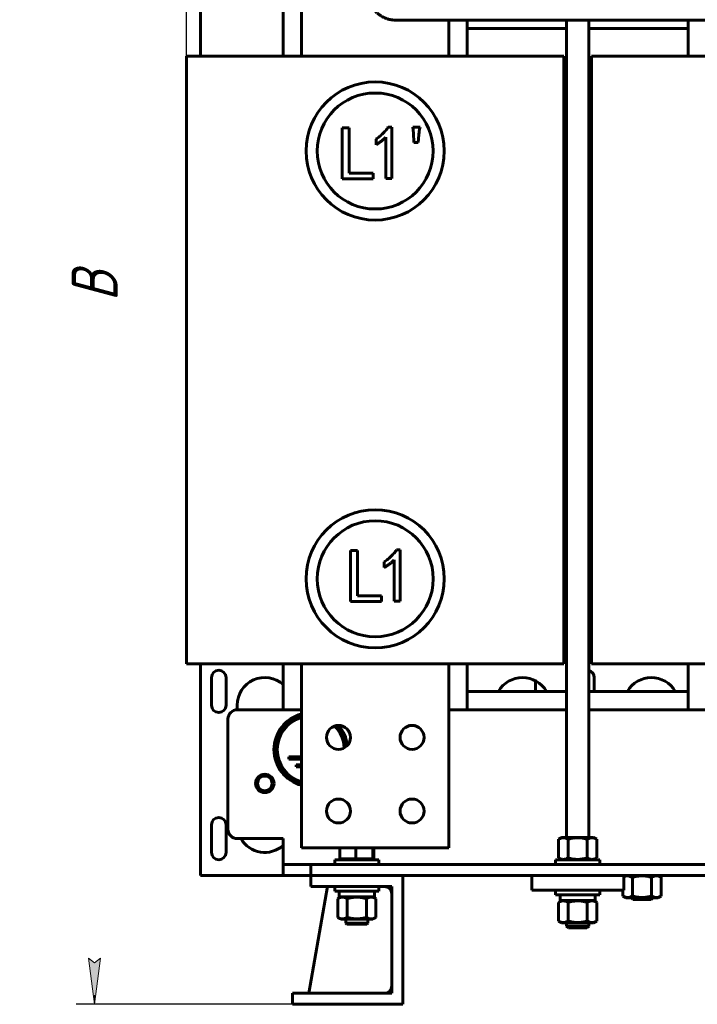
# Model space of a CAD drawing. Header units: millimetres. Extents: x 0 to 420, y 0 to 594.
# Tile 2 of 23: x 141 to 215, y 133 to 240. Entities that reach past the tile are written whole.
import ezdxf

# ---------------------------------------------------------------- set-up
doc = ezdxf.new("R2010")
doc.units = ezdxf.units.MM
doc.linetypes.add('K5LT_BASIC', pattern=[0])
doc.linetypes.add('K5LT_THIN', pattern=[0])
doc.layers.add('Системный слой', color=7, linetype='Continuous')
doc.styles.add('KDIMTEXTSTYLE', font='GOST_AU.SHX', dxfattribs={"width": 0.96, "oblique": 15, "height": 5})
doc.dimstyles.new('KDIMSTYLE (0.20)', dxfattribs={"dimtxt": 5, "dimasz": 1, "dimexe": 2, "dimexo": 0, "dimgap": 1, "dimtad": 1, "dimlfac": 5, "dimtxsty": 'KDIMTEXTSTYLE', "dimsah": 1, "dimcen": 0, "dimdle": 1, "dimadec": 0, "dimazin": 0, "dimtfac": 0.667, "dimtmove": 0, "dimatfit": 3, "dimfxl": 1, "dimtvp": 1, "dimtolj": 1, "dimtzin": 0, "dimarcsym": 0})

# ---------------------------------------------------------------- blocks, each defined once
blk = doc.blocks.new('U6')
at = {"layer": 'Системный слой', "color": 150, "linetype": 'K5LT_BASIC', "lineweight": 60, "true_color": 0x0080ff}
for p, q in [((169.93, 147.31), (160.93, 147.31)), ((286.93, 147.31), (277.93, 147.31))]:
    blk.add_line(p, q, dxfattribs=at)
blk = doc.blocks.new('U7')
at = {"layer": 'Системный слой', "color": 150, "linetype": 'K5LT_BASIC', "lineweight": 60, "true_color": 0x0080ff}
for p, q in [((200.43, 171.31), (200.73, 171.31)), ((203.13, 171.31), (203.43, 171.31)), ((244.43, 171.31), (244.73, 171.31)), ((247.13, 171.31), (247.43, 171.31))]:
    blk.add_line(p, q, dxfattribs=at)
blk = doc.blocks.new('U16')
at = {"layer": 'Системный слой', "color": 150, "linetype": 'K5LT_BASIC', "lineweight": 60, "true_color": 0x0080ff}
for p, q in [((213.93, 240.23), (213.93, 236.31)), ((213.93, 170.31), (213.93, 165.31))]:
    blk.add_line(p, q, dxfattribs=at)
blk = doc.blocks.new('U21')
at = {"layer": 'Системный слой', "color": 150, "linetype": 'K5LT_BASIC', "lineweight": 60, "true_color": 0x0080ff}
for p, q in [((200.73, 229), (200.43, 229)), ((203.43, 229), (203.13, 229))]:
    blk.add_line(p, q, dxfattribs=at)
blk = doc.blocks.new('U22')
at = {"layer": 'Системный слой', "color": 150, "linetype": 'K5LT_BASIC', "lineweight": 60, "true_color": 0x0080ff}
for p, q in [((200.73, 227.82), (200.43, 227.82)), ((203.43, 227.82), (203.13, 227.82))]:
    blk.add_line(p, q, dxfattribs=at)
blk = doc.blocks.new('U43')
at = {"layer": 'Системный слой', "color": 150, "linetype": 'K5LT_BASIC', "lineweight": 60, "true_color": 0x0080ff}
for p, q in [((189.93, 236.31), (189.93, 240.23)), ((189.93, 165.31), (189.93, 170.31))]:
    blk.add_line(p, q, dxfattribs=at)
blk = doc.blocks.new('U44')
at = {"layer": 'Системный слой', "color": 150, "linetype": 'K5LT_BASIC', "lineweight": 60, "true_color": 0x0080ff}
for p, q in [((169.93, 241.31), (169.93, 236.31)), ((169.93, 170.31), (169.93, 165.31))]:
    blk.add_line(p, q, dxfattribs=at)
blk = doc.blocks.new('U53')
at = {"layer": 'Системный слой', "color": 150, "linetype": 'K5LT_BASIC', "lineweight": 60, "true_color": 0x0080ff}
for p, q in [((200.73, 240.23), (200.73, 151.45)), ((200.73, 142.15), (200.73, 141.81))]:
    blk.add_line(p, q, dxfattribs=at)
blk = doc.blocks.new('U54')
at = {"layer": 'Системный слой', "color": 150, "linetype": 'K5LT_BASIC', "lineweight": 60, "true_color": 0x0080ff}
for p, q in [((203.13, 240.23), (203.13, 151.45)), ((203.13, 142.15), (203.13, 141.81))]:
    blk.add_line(p, q, dxfattribs=at)
blk = doc.blocks.new('U55')
at = {"layer": 'Системный слой', "color": 150, "linetype": 'K5LT_BASIC', "lineweight": 60, "true_color": 0x0080ff}
for p, q in [((202, 141.61), (200.93, 141.61)), ((202.93, 141.61), (202, 141.61))]:
    blk.add_line(p, q, dxfattribs=at)
blk = doc.blocks.new('U56')
at = {"layer": 'Системный слой', "color": 150, "linetype": 'K5LT_BASIC', "lineweight": 60, "true_color": 0x0080ff}
for p, q in [((200.73, 181), (200.43, 181)), ((203.43, 181), (203.13, 181))]:
    blk.add_line(p, q, dxfattribs=at)
blk = doc.blocks.new('U57')
at = {"layer": 'Системный слой', "color": 150, "linetype": 'K5LT_BASIC', "lineweight": 60, "true_color": 0x0080ff}
for p, q in [((200.73, 179.82), (200.43, 179.82)), ((203.43, 179.82), (203.13, 179.82))]:
    blk.add_line(p, q, dxfattribs=at)
blk = doc.blocks.new('U59')
at = {"layer": 'Системный слой', "color": 150, "linetype": 'K5LT_BASIC', "lineweight": 60, "true_color": 0x0080ff}
for start, end in [(105.2575, 254.7425), (4.4249, 43.2856)]:
    blk.add_arc((172.93, 160.98), 3.8, start, end, dxfattribs=at)
blk = doc.blocks.new('U60')
at = {"layer": 'Системный слой', "color": 150, "linetype": 'K5LT_BASIC', "lineweight": 60, "true_color": 0x0080ff}
for start, end in [(105.9456, 254.0544), (3.0269, 44.6836)]:
    blk.add_arc((172.93, 160.98), 3.64, start, end, dxfattribs=at)
blk = doc.blocks.new('U61')
at = {"layer": 'Системный слой', "color": 150, "linetype": 'K5LT_BASIC', "lineweight": 60, "true_color": 0x0080ff}
for start, end in [(104.4775, 255.5225), (6.6674, 41.0431)]:
    blk.add_arc((172.93, 160.98), 4, start, end, dxfattribs=at)
blk = doc.blocks.new('U67')
at = {"layer": 'Системный слой', "color": 150, "linetype": 'K5LT_BASIC', "lineweight": 60, "true_color": 0x0080ff}
for p, q in [((189.93, 167.31), (200.73, 167.31)), ((203.13, 167.31), (213.93, 167.31))]:
    blk.add_line(p, q, dxfattribs=at)
blk = doc.blocks.new('U69')
at = {"layer": 'Системный слой', "color": 150, "linetype": 'K5LT_BASIC', "lineweight": 60, "true_color": 0x0080ff}
for p, q in [((200.73, 239.31), (189.93, 239.31)), ((213.93, 239.31), (203.13, 239.31))]:
    blk.add_line(p, q, dxfattribs=at)
blk = doc.blocks.new('U70')
at = {"layer": 'Системный слой', "color": 150, "linetype": 'K5LT_BASIC', "lineweight": 60, "true_color": 0x0080ff}
for p, q in [((206.93, 147.15), (207.25, 147.26)), ((207.25, 147.26), (207.58, 147.24)), ((207.58, 147.24), (207.89, 147.1))]:
    blk.add_line(p, q, dxfattribs=at)
blk = doc.blocks.new('U73')
at = {"layer": 'Системный слой', "color": 150, "linetype": 'K5LT_BASIC', "lineweight": 60, "true_color": 0x0080ff}
for p, q in [((164.93, 165.31), (171.93, 165.31)), ((187.93, 165.31), (200.73, 165.31)), ((203.13, 165.31), (215.93, 165.31)), ((231.93, 165.31), (244.73, 165.31)), ((247.13, 165.31), (259.93, 165.31)), ((275.93, 165.31), (282.93, 165.31))]:
    blk.add_line(p, q, dxfattribs=at)
blk = doc.blocks.new('U82')
at = {"layer": 'Системный слой', "color": 150, "linetype": 'K5LT_BASIC', "lineweight": 60, "true_color": 0x0080ff}
for p, q in [((179.51, 241.54), (179.53, 241.53)), ((179.53, 241.53), (179.53, 241.52)), ((179.53, 241.52), (179.53, 241.52)), ((179.53, 241.52), (179.54, 241.52)), ((179.54, 241.52), (179.54, 241.51)), ((179.54, 241.51), (179.55, 241.51)), ((179.55, 241.51), (179.55, 241.51)), ((179.55, 241.51), (179.56, 241.5)), ((179.56, 241.5), (179.56, 241.49)), ((179.56, 241.49), (179.58, 241.48)), ((179.58, 241.48), (179.62, 241.45)), ((179.62, 241.45), (179.67, 241.41)), ((179.67, 241.41), (179.67, 241.4)), ((179.67, 241.4), (179.67, 241.4)), ((179.67, 241.4), (179.68, 241.4)), ((179.68, 241.4), (179.68, 241.4)), ((179.68, 241.4), (179.69, 241.39)), ((179.69, 241.39), (179.69, 241.39)), ((179.69, 241.39), (179.69, 241.39)), ((179.69, 241.39), (179.7, 241.38)), ((179.7, 241.38), (179.7, 241.38)), ((179.7, 241.38), (179.71, 241.37)), ((179.71, 241.37), (179.71, 241.37)), ((179.71, 241.37), (179.71, 241.37)), ((179.71, 241.37), (179.72, 241.36)), ((179.72, 241.36), (179.73, 241.36)), ((179.73, 241.36), (179.73, 241.35)), ((179.73, 241.35), (179.74, 241.35)), ((179.74, 241.35), (179.75, 241.34)), ((179.75, 241.34), (179.76, 241.33)), ((179.76, 241.33), (179.77, 241.33)), ((179.77, 241.33), (179.77, 241.32)), ((179.77, 241.32), (179.78, 241.31)), ((179.78, 241.31), (179.79, 241.31)), ((179.79, 241.31), (179.79, 241.3)), ((179.79, 241.3), (179.79, 241.3)), ((179.79, 241.3), (179.8, 241.3)), ((179.8, 241.3), (179.81, 241.29)), ((179.81, 241.29), (179.83, 241.27)), ((179.83, 241.27), (179.85, 241.25)), ((179.85, 241.25), (179.87, 241.24)), ((179.87, 241.24), (179.88, 241.23)), ((179.88, 241.23), (179.89, 241.22)), ((179.89, 241.22), (179.9, 241.21)), ((179.9, 241.21), (179.91, 241.2)), ((179.91, 241.2), (179.93, 241.19)), ((179.93, 241.19), (179.94, 241.18)), ((179.94, 241.18), (179.94, 241.18)), ((179.94, 241.18), (179.95, 241.17)), ((179.95, 241.17), (179.95, 241.17)), ((179.95, 241.17), (179.95, 241.17)), ((179.95, 241.17), (179.96, 241.16)), ((179.96, 241.16), (179.96, 241.16)), ((179.96, 241.16), (179.97, 241.15)), ((179.97, 241.15), (179.99, 241.13)), ((179.99, 241.13), (180.02, 241.11)), ((180.02, 241.11), (180.04, 241.09)), ((180.04, 241.09), (180.07, 241.07)), ((180.07, 241.07), (180.12, 241.03)), ((180.12, 241.03), (180.13, 241.02)), ((180.13, 241.02), (180.14, 241.01)), ((180.14, 241.01), (180.14, 241.01)), ((180.14, 241.01), (180.16, 241)), ((180.16, 241), (180.18, 240.98)), ((180.18, 240.98), (180.22, 240.95)), ((180.22, 240.95), (180.22, 240.95)), ((180.22, 240.95), (180.23, 240.94)), ((180.23, 240.94), (180.24, 240.93)), ((180.24, 240.93), (180.26, 240.91)), ((180.26, 240.91), (180.3, 240.88)), ((180.3, 240.88), (180.35, 240.84)), ((180.35, 240.84), (180.39, 240.81)), ((180.39, 240.81), (180.39, 240.81)), ((180.39, 240.81), (180.4, 240.81)), ((180.4, 240.81), (180.41, 240.8)), ((180.41, 240.8), (180.44, 240.77)), ((180.44, 240.77), (180.5, 240.73)), ((180.5, 240.73), (180.56, 240.7)), ((180.56, 240.7), (180.56, 240.7)), ((180.56, 240.7), (180.57, 240.69)), ((180.57, 240.69), (180.59, 240.68)), ((180.59, 240.68), (180.63, 240.65)), ((180.63, 240.65), (180.71, 240.61)), ((180.71, 240.61), (180.87, 240.53)), ((180.87, 240.53), (180.87, 240.52)), ((180.87, 240.52), (180.88, 240.52)), ((180.88, 240.52), (180.91, 240.5)), ((180.91, 240.5), (180.96, 240.48)), ((180.96, 240.48), (181.06, 240.44)), ((181.06, 240.44), (181.16, 240.4)), ((181.16, 240.4), (181.16, 240.4)), ((181.16, 240.4), (181.17, 240.4)), ((181.17, 240.4), (181.2, 240.39)), ((181.2, 240.39), (181.25, 240.37)), ((181.25, 240.37), (181.34, 240.34)), ((181.34, 240.34), (181.46, 240.31)), ((181.46, 240.31), (181.46, 240.31)), ((181.46, 240.31), (181.48, 240.31)), ((181.48, 240.31), (181.5, 240.3)), ((181.5, 240.3), (181.56, 240.29)), ((181.56, 240.29), (181.67, 240.27)), ((181.67, 240.27), (181.8, 240.25)), ((181.8, 240.25), (181.81, 240.25)), ((181.81, 240.25), (181.82, 240.25)), ((181.82, 240.25), (181.85, 240.25)), ((181.85, 240.25), (181.91, 240.24)), ((181.91, 240.24), (182.02, 240.23)), ((182.02, 240.23), (182.14, 240.23)), ((182.14, 240.23), (182.15, 240.23)), ((182.15, 240.23), (182.16, 240.23)), ((182.16, 240.23), (182.18, 240.23)), ((182.18, 240.23), (182.23, 240.23)), ((182.23, 240.23), (182.31, 240.23)), ((182.31, 240.23), (182.36, 240.23)), ((182.36, 240.23), (182.36, 240.23)), ((182.36, 240.23), (182.37, 240.23)), ((182.37, 240.23), (182.39, 240.23)), ((182.39, 240.23), (182.42, 240.23)), ((182.42, 240.23), (182.46, 240.23)), ((182.46, 240.23), (182.47, 240.23)), ((182.47, 240.23), (182.48, 240.23)), ((182.48, 240.23), (182.5, 240.23)), ((182.5, 240.23), (182.51, 240.23)), ((182.51, 240.23), (182.53, 240.23)), ((182.53, 240.23), (182.55, 240.23)), ((182.55, 240.23), (182.55, 240.23)), ((182.55, 240.23), (182.56, 240.23)), ((182.56, 240.23), (182.57, 240.23)), ((182.57, 240.23), (182.58, 240.23)), ((182.58, 240.23), (182.62, 240.23)), ((182.62, 240.23), (182.68, 240.23)), ((182.68, 240.23), (182.68, 240.23)), ((182.68, 240.23), (182.69, 240.23)), ((182.69, 240.23), (182.71, 240.23)), ((182.71, 240.23), (182.74, 240.23)), ((182.74, 240.23), (182.8, 240.23)), ((182.8, 240.23), (182.88, 240.23)), ((182.88, 240.23), (182.88, 240.23)), ((182.88, 240.23), (182.89, 240.23)), ((182.89, 240.23), (182.91, 240.23)), ((182.91, 240.23), (182.93, 240.23)), ((182.93, 240.23), (182.94, 240.23)), ((182.94, 240.23), (182.94, 240.23)), ((182.94, 240.23), (182.95, 240.23)), ((182.95, 240.23), (182.98, 240.23)), ((182.98, 240.23), (182.99, 240.23)), ((182.99, 240.23), (182.99, 240.23)), ((182.99, 240.23), (183, 240.23)), ((183, 240.23), (183.01, 240.23)), ((183.01, 240.23), (183.01, 240.23)), ((183.01, 240.23), (183.02, 240.23)), ((183.02, 240.23), (183.02, 240.23)), ((183.02, 240.23), (183.03, 240.23)), ((183.03, 240.23), (183.06, 240.23)), ((183.06, 240.23), (183.06, 240.23)), ((183.06, 240.23), (183.07, 240.23)), ((183.07, 240.23), (183.07, 240.23)), ((183.07, 240.23), (183.09, 240.23)), ((183.09, 240.23), (183.12, 240.23)), ((183.12, 240.23), (183.16, 240.23)), ((183.16, 240.23), (183.17, 240.23)), ((183.17, 240.23), (183.17, 240.23)), ((183.17, 240.23), (183.19, 240.23)), ((183.19, 240.23), (183.22, 240.23)), ((183.22, 240.23), (183.29, 240.23)), ((183.29, 240.23), (183.36, 240.23)), ((183.36, 240.23), (183.36, 240.23)), ((183.36, 240.23), (183.37, 240.23)), ((183.37, 240.23), (183.39, 240.23)), ((183.39, 240.23), (183.44, 240.23)), ((183.44, 240.23), (183.52, 240.23)), ((183.52, 240.23), (183.56, 240.23)), ((183.56, 240.23), (183.61, 240.23)), ((183.61, 240.23), (183.62, 240.23)), ((183.62, 240.23), (183.62, 240.23)), ((183.62, 240.23), (183.64, 240.23)), ((183.64, 240.23), (183.68, 240.23)), ((183.68, 240.23), (183.72, 240.23)), ((183.72, 240.23), (183.72, 240.23)), ((183.72, 240.23), (183.73, 240.23)), ((183.73, 240.23), (183.74, 240.23)), ((183.74, 240.23), (183.75, 240.23)), ((183.75, 240.23), (183.75, 240.23)), ((183.75, 240.23), (183.76, 240.23)), ((183.76, 240.23), (183.77, 240.23)), ((183.77, 240.23), (183.78, 240.23)), ((183.78, 240.23), (183.78, 240.23)), ((183.78, 240.23), (183.8, 240.23)), ((183.8, 240.23), (183.8, 240.23)), ((183.8, 240.23), (183.81, 240.23)), ((183.81, 240.23), (183.81, 240.23)), ((183.81, 240.23), (183.82, 240.23)), ((183.82, 240.23), (183.83, 240.23)), ((183.83, 240.23), (183.84, 240.23)), ((183.84, 240.23), (183.84, 240.23)), ((183.84, 240.23), (183.86, 240.23)), ((183.86, 240.23), (183.88, 240.23)), ((183.88, 240.23), (183.89, 240.23)), ((183.89, 240.23), (183.9, 240.23)), ((183.9, 240.23), (183.91, 240.23)), ((183.91, 240.23), (183.92, 240.23)), ((183.92, 240.23), (183.95, 240.23)), ((183.95, 240.23), (184, 240.23)), ((184, 240.23), (184.02, 240.23)), ((184.02, 240.23), (184.02, 240.23)), ((184.02, 240.23), (184.03, 240.23)), ((184.03, 240.23), (184.05, 240.23)), ((184.05, 240.23), (184.08, 240.23)), ((184.08, 240.23), (184.15, 240.23)), ((184.15, 240.23), (184.26, 240.23)), ((184.26, 240.23), (184.51, 240.23)), ((184.51, 240.23), (185.01, 240.23)), ((185.01, 240.23), (186.01, 240.23)), ((186.01, 240.23), (188.01, 240.23)), ((188.01, 240.23), (192.01, 240.23)), ((192.01, 240.23), (200.01, 240.23)), ((200.01, 240.23), (215.32, 240.23)), ((215.32, 240.23), (225.07, 240.23))]:
    blk.add_line(p, q, dxfattribs=at)
blk = doc.blocks.new('U126')
at = {"layer": 'Системный слой', "color": 150, "linetype": 'K5LT_BASIC', "lineweight": 60, "true_color": 0x0080ff}
for p, q in [((200.43, 220.91), (200.73, 220.91)), ((203.13, 220.91), (203.43, 220.91))]:
    blk.add_line(p, q, dxfattribs=at)
blk = doc.blocks.new('U127')
at = {"layer": 'Системный слой', "color": 150, "linetype": 'K5LT_BASIC', "lineweight": 60, "true_color": 0x0080ff}
for p, q in [((200.43, 220.91), (200.73, 220.91)), ((203.13, 220.91), (203.43, 220.91))]:
    blk.add_line(p, q, dxfattribs=at)
blk = doc.blocks.new('U128')
at = {"layer": 'Системный слой', "color": 150, "linetype": 'K5LT_BASIC', "lineweight": 60, "true_color": 0x0080ff}
for p, q in [((200.43, 225.91), (200.73, 225.91)), ((203.13, 225.91), (203.43, 225.91))]:
    blk.add_line(p, q, dxfattribs=at)
blk = doc.blocks.new('U135')
at = {"layer": 'Системный слой', "color": 150, "linetype": 'K5LT_BASIC', "lineweight": 60, "true_color": 0x0080ff}
for p, q in [((200.73, 195.31), (200.43, 195.31)), ((203.43, 195.31), (203.13, 195.31)), ((244.73, 195.31), (244.43, 195.31)), ((247.43, 195.31), (247.13, 195.31))]:
    blk.add_line(p, q, dxfattribs=at)
blk = doc.blocks.new('U136')
at = {"layer": 'Системный слой', "color": 150, "linetype": 'K5LT_BASIC', "lineweight": 60, "true_color": 0x0080ff}
for p, q in [((200.43, 219.31), (200.73, 219.31)), ((203.13, 219.31), (203.43, 219.31)), ((244.43, 219.31), (244.73, 219.31)), ((247.13, 219.31), (247.43, 219.31))]:
    blk.add_line(p, q, dxfattribs=at)
blk = doc.blocks.new('U139')
at = {"layer": 'Системный слой', "color": 150, "linetype": 'K5LT_BASIC', "lineweight": 60, "true_color": 0x0080ff}
for p, q in [((200.43, 172.91), (200.73, 172.91)), ((203.13, 172.91), (203.43, 172.91))]:
    blk.add_line(p, q, dxfattribs=at)
blk = doc.blocks.new('U140')
at = {"layer": 'Системный слой', "color": 150, "linetype": 'K5LT_BASIC', "lineweight": 60, "true_color": 0x0080ff}
for p, q in [((200.43, 172.91), (200.73, 172.91)), ((203.13, 172.91), (203.43, 172.91))]:
    blk.add_line(p, q, dxfattribs=at)
blk = doc.blocks.new('U141')
at = {"layer": 'Системный слой', "color": 150, "linetype": 'K5LT_BASIC', "lineweight": 60, "true_color": 0x0080ff}
for p, q in [((200.43, 177.91), (200.73, 177.91)), ((203.13, 177.91), (203.43, 177.91))]:
    blk.add_line(p, q, dxfattribs=at)
blk = doc.blocks.new('KDIMARROW_01')
at = {"layer": 'Системный слой'}
blk.add_hatch(color=0, dxfattribs=at).paths.add_polyline_path([(-5, -0.66), (0, 0), (-5, 0.66), (-4.5, 0)])
at = {"layer": 'Системный слой', "color": 0, "linetype": 'K5LT_THIN', "lineweight": 18}
for p, q in [((-4.5, 0), (-5, 0.66)), ((-5, 0.66), (0, 0)), ((0, 0), (-5, -0.66)), ((-5, -0.66), (-4.5, 0)), ((0, 0), (-1, 0))]:
    blk.add_line(p, q, dxfattribs=at)

msp = doc.modelspace()

# ---------------------------------------------------------------- linework, layer by layer
at = {"layer": 'Системный слой', "color": 150, "linetype": 'K5LT_BASIC', "lineweight": 60, "true_color": 0x0080ff}
for p, q in [((160.9324, 242.8387), (160.9324, 236.3087)), ((171.9324, 239.2901), (171.9324, 241.1794)), ((187.9324, 239.2901), (187.9324, 240.2271)), ((171.9324, 238.8931), (171.9324, 239.2901)), ((171.9324, 236.3087), (171.9324, 238.8931)), ((187.9324, 239.2901), (187.9324, 238.8931)), ((187.9324, 236.3087), (187.9324, 238.8931)), ((159.4324, 236.3087), (168.4324, 236.3087)), ((159.4324, 170.3087), (159.4324, 236.3087)), ((168.4324, 236.3087), (191.4324, 236.3087)), ((191.4324, 236.3087), (200.4324, 236.3087)), ((200.4324, 236.3087), (200.4324, 170.3087)), ((203.4324, 236.3087), (212.4324, 236.3087)), ((203.4324, 170.3087), (203.4324, 236.3087)), ((212.4324, 236.3087), (235.4324, 236.3087)), ((176.3378, 222.9996), (176.3378, 228.5472)), ((176.3378, 228.5472), (177.084, 228.5472)), ((177.084, 228.5472), (177.084, 223.616)), ((181.3468, 228.6121), (181.7361, 228.6121)), ((181.7361, 228.6121), (181.7361, 223.032)), ((184.0201, 228.6121), (184.7987, 228.6121)), ((184.0849, 227.9632), (184.0201, 228.6121)), ((184.1174, 226.9251), (184.0849, 227.9632)), ((180.0167, 226.698), (180.0167, 227.3144)), ((181.0873, 223.032), (181.0873, 227.509)), ((184.604, 226.9251), (184.1174, 226.9251)), ((184.6689, 227.7686), (184.604, 226.9251)), ((177.084, 223.616), (179.7118, 223.616)), ((179.7118, 223.616), (179.7118, 222.9996)), ((179.7118, 222.9996), (176.3378, 222.9996)), ((181.7361, 223.032), (181.0873, 223.032)), ((177.2427, 177.0724), (177.2427, 182.62)), ((177.2427, 182.62), (177.9889, 182.62)), ((177.9889, 182.62), (177.9889, 177.6888)), ((182.2518, 182.6849), (182.6411, 182.6849)), ((182.6411, 182.6849), (182.6411, 177.1049)), ((180.9216, 180.7708), (180.9216, 181.3872)), ((181.9922, 177.1049), (181.9922, 181.5818)), ((177.9889, 177.6888), (180.6167, 177.6888)), ((180.6167, 177.6888), (180.6167, 177.0724)), ((180.6167, 177.0724), (177.2427, 177.0724)), ((182.6411, 177.1049), (181.9922, 177.1049)), ((168.4324, 170.3087), (159.4324, 170.3087)), ((160.9324, 147.9087), (160.9324, 170.3087)), ((168.4324, 170.3087), (191.4324, 170.3087)), ((171.9324, 170.3087), (171.9324, 150.3087)), ((187.9324, 170.3087), (171.9324, 170.3087)), ((187.9324, 170.3087), (187.9324, 150.3087)), ((200.4324, 170.3087), (191.4324, 170.3087)), ((212.4324, 170.3087), (203.4324, 170.3087)), ((212.4324, 170.3087), (235.4324, 170.3087)), ((162.1324, 165.8087), (162.1324, 168.8087)), ((163.7324, 168.8087), (163.7324, 165.8087)), ((197.3324, 168.462), (197.3324, 167.3087)), ((203.7324, 168.8087), (203.7324, 167.3087)), ((164.9324, 165.3087), (164.9324, 165.8087)), ((163.9324, 152.3087), (163.9324, 164.3087)), ((171.9324, 160.1821), (170.5324, 160.1821)), ((170.5324, 160.1821), (170.5324, 159.9421)), ((170.5324, 159.9421), (171.9324, 159.9421)), ((171.9324, 159.3421), (171.3323, 159.3421)), ((171.3323, 159.3421), (171.3323, 159.1021)), ((171.3323, 159.1021), (171.9324, 159.1021)), ((162.1324, 149.8087), (162.1324, 152.8087)), ((163.7324, 152.8087), (163.7324, 149.8087)), ((164.9324, 151.3087), (169.9324, 151.3087)), ((169.9324, 148.5087), (169.9324, 151.3087)), ((200.2074, 151.4487), (199.8539, 151.2447)), ((199.8539, 151.2447), (199.8539, 149.2128)), ((200.2074, 151.4487), (203.6574, 151.4487)), ((200.8931, 151.2447), (200.8931, 149.2128)), ((202.9716, 151.2447), (202.9716, 149.2128)), ((203.6574, 151.4487), (204.0108, 151.2447)), ((204.0108, 151.2447), (204.0108, 149.2128)), ((187.9324, 150.3087), (171.9324, 150.3087)), ((176.0779, 149.1287), (176.0779, 150.3087)), ((177.8179, 149.1287), (177.8179, 150.3087)), ((179.6724, 149.1287), (179.6724, 150.3087)), ((179.7869, 149.1287), (179.7869, 150.3087)), ((175.5324, 148.5087), (175.5324, 149.0087)), ((175.5324, 149.0087), (180.3324, 149.0087)), ((177.8179, 149.1287), (176.0779, 149.1287)), ((176.2854, 149.0087), (176.1654, 149.1287)), ((179.6724, 149.1287), (177.8179, 149.1287)), ((179.5794, 149.0087), (179.6994, 149.1287)), ((179.7869, 149.1287), (179.6724, 149.1287)), ((180.3324, 148.5087), (180.3324, 149.0087)), ((199.5324, 148.5087), (199.5324, 149.0087)), ((199.5324, 149.0087), (204.3324, 149.0087)), ((200.2074, 149.0087), (199.8539, 149.2128)), ((203.6574, 149.0087), (204.0108, 149.2128)), ((204.3324, 148.5087), (204.3324, 149.0087)), ((160.9324, 147.3087), (160.9324, 147.9087)), ((169.9324, 148.5087), (172.9324, 148.5087)), ((169.9324, 147.3087), (169.9324, 148.5087)), ((172.9324, 148.5087), (172.9324, 147.3087)), ((172.9324, 148.5087), (274.9324, 148.5087)), ((172.9324, 147.3087), (169.9324, 147.3087)), ((172.9324, 146.1087), (172.9324, 147.3087)), ((172.9324, 147.3087), (182.9324, 147.3087)), ((182.9324, 133.3087), (182.9324, 147.3087)), ((182.9324, 147.3087), (264.9324, 147.3087)), ((196.9324, 147.3087), (206.9324, 147.3087)), ((196.9324, 147.3087), (196.9324, 145.7087)), ((206.9324, 147.3087), (206.9324, 145.7087)), ((207.2074, 147.3087), (206.9324, 147.15)), ((207.8931, 145.0728), (207.8931, 147.1047)), ((209.9716, 145.0728), (209.9716, 147.1047)), ((210.6574, 147.3087), (211.0108, 147.1047)), ((211.0108, 145.0728), (211.0108, 147.1047)), ((172.7324, 134.5087), (174.7324, 146.1087)), ((181.7324, 146.1087), (172.9324, 146.1087)), ((175.5324, 146.1087), (175.5324, 145.6087)), ((180.3324, 145.6087), (175.5324, 145.6087)), ((176.0224, 145.6087), (176.0224, 144.9887)), ((179.8424, 145.6087), (179.8424, 144.9887)), ((180.3324, 146.1087), (180.3324, 145.6087)), ((181.7324, 134.5087), (181.7324, 146.1087)), ((196.9324, 145.7087), (206.9324, 145.7087)), ((199.5324, 145.7087), (199.5324, 145.2087)), ((204.3324, 145.7087), (204.3324, 145.2087)), ((206.8539, 145.0728), (206.8539, 145.7087)), ((176.2074, 144.9887), (175.8539, 144.7847)), ((175.8539, 142.7528), (175.8539, 144.7847)), ((179.8424, 144.9887), (176.0224, 144.9887)), ((176.8931, 142.7528), (176.8931, 144.7847)), ((178.9716, 142.7528), (178.9716, 144.7847)), ((179.6574, 144.9887), (180.0108, 144.7847)), ((180.0108, 142.7528), (180.0108, 144.7847)), ((204.3324, 145.2087), (199.5324, 145.2087)), ((200.2074, 144.5887), (199.8539, 144.3847)), ((200.0224, 145.2087), (200.0224, 144.5887)), ((203.8424, 144.5887), (200.0224, 144.5887)), ((203.6574, 144.5887), (204.0108, 144.3847)), ((203.8424, 145.2087), (203.8424, 144.5887)), ((207.2074, 144.8687), (206.8539, 145.0728)), ((210.6574, 144.8687), (207.2074, 144.8687)), ((207.9324, 144.7087), (207.7724, 144.8687)), ((209.9324, 144.7087), (207.9324, 144.7087)), ((209.9324, 144.7087), (210.0924, 144.8687)), ((210.6574, 144.8687), (211.0108, 145.0728)), ((199.8539, 142.3528), (199.8539, 144.3847)), ((200.8931, 142.3528), (200.8931, 144.3847)), ((202.9716, 142.3528), (202.9716, 144.3847)), ((204.0108, 142.3528), (204.0108, 144.3847)), ((176.2074, 142.5487), (175.8539, 142.7528)), ((179.6574, 142.5487), (176.2074, 142.5487)), ((176.7324, 142.1287), (176.7324, 142.5487)), ((179.1324, 142.1287), (179.1324, 142.5487)), ((179.6574, 142.5487), (180.0108, 142.7528)), ((200.2074, 142.1487), (199.8539, 142.3528)), ((203.6574, 142.1487), (204.0108, 142.3528)), ((176.8524, 142.0087), (176.7324, 142.1287)), ((176.7324, 142.1287), (179.1324, 142.1287)), ((179.0124, 142.0087), (176.8524, 142.0087)), ((179.0124, 142.0087), (179.1324, 142.1287)), ((203.6574, 142.1487), (200.2074, 142.1487)), ((200.9324, 141.6087), (200.7324, 141.8087)), ((200.7324, 141.8087), (202.0107, 141.8087)), ((202.0107, 141.8087), (203.1324, 141.8087)), ((202.9324, 141.6087), (203.1324, 141.8087)), ((170.9324, 134.5087), (181.7324, 134.5087)), ((170.9324, 133.3087), (170.9324, 134.5087)), ((182.9324, 133.3087), (170.9324, 133.3087))]:
    msp.add_line(p, q, dxfattribs=at)
for centre, radius in [((179.9242, 226.0156), 7.5), ((179.9242, 226.0156), 6.3), ((179.931, 179.5417), 7.5), ((179.931, 179.5417), 6.3), ((175.9324, 162.3087), 1.3), ((183.9324, 162.3087), 1.3), ((167.9324, 157.3087), 1), ((175.9324, 154.3087), 1.3), ((183.9324, 154.3087), 1.3)]:
    msp.add_circle(centre, radius, dxfattribs=at)
for centre, radius, start, end in [((202.9324, 216.8087), 0.8, 51.317813, 75.522488), ((202.9324, 213.8087), 0.8, 284.477512, 308.682187), ((202.9324, 200.8087), 0.8, 51.317813, 75.522488), ((202.9324, 197.8087), 0.8, 284.477512, 308.682187), ((162.9324, 168.8087), 0.8, 0, 180), ((202.9324, 168.8087), 0.8, 0, 75.522488), ((167.9324, 165.8087), 3, 48.189685, 180), ((195.9324, 165.8087), 3, 30, 150), ((209.9324, 165.8087), 3, 30, 150), ((162.9324, 165.8087), 0.8, 180, 0), ((164.9324, 164.3087), 1, 90, 180), ((167.9324, 157.3087), 0.8, 90, 0), ((167.9324, 157.3087), 0.8, 0, 90), ((162.9324, 152.8087), 0.8, 0, 180), ((164.9324, 152.3087), 1, 180, 270), ((167.9324, 152.8087), 3, 210, 311.810315), ((162.9324, 149.8087), 0.8, 180, 0), ((180.9324, 145.3087), 0.8, 0, 90), ((180.9324, 135.3087), 0.8, 270, 0)]:
    msp.add_arc(centre, radius, start, end, dxfattribs=at)
for points, knots in [([(180.0167, 227.3144), (180.0833, 227.3605), (180.2156, 227.4522), (180.4034, 227.6012), (180.5849, 227.753), (180.7546, 227.9137), (180.9181, 228.0778), (181.0698, 228.25), (181.2143, 228.4269), (181.3026, 228.5503), (181.3468, 228.6121)], [0, 0, 0, 0, 0.13006582, 0.25831326, 0.38469489, 0.50980067, 0.63347879, 0.75645956, 0.87807443, 1, 1, 1, 1]), ([(184.7987, 228.6121), (184.7693, 228.4719), (184.7108, 228.193), (184.6828, 227.9095), (184.6689, 227.7686)], [0, 0, 0, 0, 0.50277949, 1, 1, 1, 1]), ([(181.0873, 227.509), (181.0135, 227.4382), (180.8612, 227.2921), (180.6052, 227.0892), (180.323, 226.888), (180.1208, 226.7625), (180.0167, 226.698)], [0, 0, 0, 0, 0.2279817, 0.46982636, 0.72714039, 1, 1, 1, 1]), ([(180.9216, 181.3872), (180.9882, 181.4333), (181.1205, 181.525), (181.3083, 181.6741), (181.4898, 181.8258), (181.6596, 181.9865), (181.823, 182.1507), (181.9747, 182.3228), (182.1192, 182.4997), (182.2075, 182.6231), (182.2518, 182.6849)], [0, 0, 0, 0, 0.13006582, 0.25831326, 0.38469489, 0.50980067, 0.63347879, 0.75645956, 0.87807443, 1, 1, 1, 1]), ([(181.9922, 181.5818), (181.9184, 181.511), (181.7661, 181.3649), (181.5101, 181.162), (181.2279, 180.9608), (181.0257, 180.8354), (180.9216, 180.7708)], [0, 0, 0, 0, 0.2279817, 0.46982636, 0.72714039, 1, 1, 1, 1]), ([(199.8539, 151.2447), (199.9189, 151.2822), (200.0146, 151.3297), (200.1326, 151.37), (200.2066, 151.3886), (200.273, 151.3999), (200.3298, 151.4048), (200.3879, 151.4059), (200.4465, 151.4031), (200.5166, 151.3934), (200.5747, 151.3803), (200.6437, 151.3606), (200.747, 151.3228), (200.8373, 151.2769), (200.8931, 151.2447)], [0, 0, 0, 0, 2.88146135, 4.20079178, 5.12203001, 6.07372951, 7.05485105, 7.55260487, 8.55366219, 9.54985404, 10.53994818, 11.03222822, 12.50819961, 15, 15, 15, 15]), ([(200.8931, 151.2447), (200.9093, 151.2493), (200.9418, 151.2585), (201.0074, 151.2765), (201.0897, 151.2976), (201.1889, 151.3207), (201.3139, 151.3467), (201.4644, 151.3724), (201.5969, 151.3882), (201.6853, 151.3958), (201.7446, 151.4), (201.88, 151.4069), (202.0816, 151.4054), (202.3362, 151.3825), (202.5366, 151.3499), (202.6963, 151.3163), (202.8028, 151.2907), (202.8943, 151.2666), (202.9458, 151.2521), (202.9716, 151.2447)], [0.0092373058, 0.0092373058, 0.0092373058, 0.0092373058, 0.0094900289, 0.009742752, 0.0102481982, 0.0107536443, 0.0112590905, 0.0121470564, 0.0130350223, 0.0132578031, 0.0134805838, 0.0139261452, 0.0152908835, 0.0164985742, 0.0177062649, 0.0183274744, 0.0189486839, 0.0193508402, 0.0197529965, 0.0197529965, 0.0197529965, 0.0197529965]), ([(202.9716, 151.2447), (203.0366, 151.2822), (203.1322, 151.3297), (203.2503, 151.37), (203.3243, 151.3886), (203.3907, 151.3999), (203.4475, 151.4048), (203.5056, 151.4059), (203.5642, 151.4031), (203.6343, 151.3934), (203.6924, 151.3803), (203.7614, 151.3606), (203.8647, 151.3228), (203.955, 151.2769), (204.0108, 151.2447)], [0, 0, 0, 0, 2.88146135, 4.20079178, 5.12203001, 6.07372951, 7.05485105, 7.55260487, 8.55366219, 9.54985404, 10.53994818, 11.03222822, 12.50819961, 15, 15, 15, 15]), ([(200.8931, 149.2128), (200.8083, 149.1638), (200.7228, 149.1234), (200.5501, 149.0675), (200.4629, 149.0521), (200.3303, 149.052), (200.2859, 149.0557), (200.1982, 149.0704), (200.1545, 149.0813), (200.0245, 149.1233), (199.9389, 149.1638), (199.8539, 149.2128)], [0.0000002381, 0.0000002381, 0.0000002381, 0.0000002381, 0.0026241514, 0.0026241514, 0.0052480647, 0.0052480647, 0.0065600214, 0.0065600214, 0.007871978, 0.007871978, 0.0104958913, 0.0104958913, 0.0104958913, 0.0104958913]), ([(202.9716, 149.2128), (202.8036, 149.1643), (202.6334, 149.1239), (202.3731, 149.0816), (202.2853, 149.0706), (202.1086, 149.0558), (202.0205, 149.052), (201.757, 149.052), (201.5825, 149.0671), (201.2353, 149.1231), (201.0622, 149.164), (200.8931, 149.2128)], [0.0038447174, 0.0038447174, 0.0038447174, 0.0038447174, 0.006467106, 0.006467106, 0.0077783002, 0.0077783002, 0.0090894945, 0.0090894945, 0.0117118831, 0.0117118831, 0.0143342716, 0.0143342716, 0.0143342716, 0.0143342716]), ([(204.0108, 149.2128), (203.926, 149.1638), (203.8405, 149.1234), (203.6678, 149.0675), (203.5806, 149.0521), (203.448, 149.052), (203.4036, 149.0557), (203.3158, 149.0704), (203.2722, 149.0813), (203.1422, 149.1233), (203.0565, 149.1638), (202.9716, 149.2128)], [0.0000002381, 0.0000002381, 0.0000002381, 0.0000002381, 0.0026241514, 0.0026241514, 0.0052480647, 0.0052480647, 0.0065600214, 0.0065600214, 0.007871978, 0.007871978, 0.0104958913, 0.0104958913, 0.0104958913, 0.0104958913]), ([(207.8931, 147.1047), (207.9093, 147.1093), (207.9418, 147.1185), (208.0074, 147.1365), (208.0897, 147.1576), (208.1889, 147.1807), (208.3139, 147.2067), (208.4644, 147.2324), (208.5969, 147.2482), (208.6853, 147.2558), (208.7446, 147.26), (208.88, 147.2669), (209.0816, 147.2654), (209.3362, 147.2425), (209.5366, 147.2099), (209.6963, 147.1763), (209.8028, 147.1507), (209.8943, 147.1266), (209.9458, 147.1121), (209.9716, 147.1047)], [0.0092373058, 0.0092373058, 0.0092373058, 0.0092373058, 0.0094900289, 0.009742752, 0.0102481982, 0.0107536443, 0.0112590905, 0.0121470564, 0.0130350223, 0.0132578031, 0.0134805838, 0.0139261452, 0.0152908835, 0.0164985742, 0.0177062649, 0.0183274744, 0.0189486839, 0.0193508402, 0.0197529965, 0.0197529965, 0.0197529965, 0.0197529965]), ([(209.9716, 147.1047), (210.0366, 147.1422), (210.1322, 147.1897), (210.2503, 147.23), (210.3243, 147.2486), (210.3907, 147.2599), (210.4475, 147.2648), (210.5056, 147.2659), (210.5642, 147.2631), (210.6343, 147.2534), (210.6924, 147.2403), (210.7614, 147.2206), (210.8647, 147.1828), (210.955, 147.1369), (211.0108, 147.1047)], [0, 0, 0, 0, 2.88146135, 4.20079178, 5.12203001, 6.07372951, 7.05485105, 7.55260487, 8.55366219, 9.54985404, 10.53994818, 11.03222822, 12.50819961, 15, 15, 15, 15]), ([(175.8539, 144.7847), (175.9189, 144.8222), (176.0146, 144.8697), (176.1326, 144.91), (176.2066, 144.9286), (176.273, 144.9399), (176.3298, 144.9448), (176.3879, 144.9459), (176.4465, 144.9431), (176.5166, 144.9334), (176.5747, 144.9203), (176.6437, 144.9006), (176.747, 144.8628), (176.8373, 144.8169), (176.8931, 144.7847)], [0, 0, 0, 0, 2.88146135, 4.20079178, 5.12203001, 6.07372951, 7.05485105, 7.55260487, 8.55366219, 9.54985404, 10.53994818, 11.03222822, 12.50819961, 15, 15, 15, 15]), ([(176.8931, 144.7847), (176.9093, 144.7893), (176.9418, 144.7985), (177.0074, 144.8165), (177.0897, 144.8376), (177.1889, 144.8607), (177.3139, 144.8867), (177.4644, 144.9124), (177.5969, 144.9282), (177.6853, 144.9358), (177.7446, 144.94), (177.88, 144.9469), (178.0816, 144.9454), (178.3362, 144.9225), (178.5366, 144.8899), (178.6963, 144.8563), (178.8028, 144.8307), (178.8943, 144.8066), (178.9458, 144.7921), (178.9716, 144.7847)], [0.0092373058, 0.0092373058, 0.0092373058, 0.0092373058, 0.0094900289, 0.009742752, 0.0102481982, 0.0107536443, 0.0112590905, 0.0121470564, 0.0130350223, 0.0132578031, 0.0134805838, 0.0139261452, 0.0152908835, 0.0164985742, 0.0177062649, 0.0183274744, 0.0189486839, 0.0193508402, 0.0197529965, 0.0197529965, 0.0197529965, 0.0197529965]), ([(178.9716, 144.7847), (179.0366, 144.8222), (179.1322, 144.8697), (179.2503, 144.91), (179.3243, 144.9286), (179.3907, 144.9399), (179.4475, 144.9448), (179.5056, 144.9459), (179.5642, 144.9431), (179.6343, 144.9334), (179.6924, 144.9203), (179.7614, 144.9006), (179.8647, 144.8628), (179.955, 144.8169), (180.0108, 144.7847)], [0, 0, 0, 0, 2.88146135, 4.20079178, 5.12203001, 6.07372951, 7.05485105, 7.55260487, 8.55366219, 9.54985404, 10.53994818, 11.03222822, 12.50819961, 15, 15, 15, 15]), ([(199.8539, 144.3847), (199.9189, 144.4222), (200.0146, 144.4697), (200.1326, 144.51), (200.2066, 144.5286), (200.273, 144.5399), (200.3298, 144.5448), (200.3879, 144.5459), (200.4465, 144.5431), (200.5166, 144.5334), (200.5747, 144.5203), (200.6437, 144.5006), (200.747, 144.4628), (200.8373, 144.4169), (200.8931, 144.3847)], [0, 0, 0, 0, 2.88146135, 4.20079178, 5.12203001, 6.07372951, 7.05485105, 7.55260487, 8.55366219, 9.54985404, 10.53994818, 11.03222822, 12.50819961, 15, 15, 15, 15]), ([(200.8931, 144.3847), (200.9093, 144.3893), (200.9418, 144.3985), (201.0074, 144.4165), (201.0897, 144.4376), (201.1889, 144.4607), (201.3139, 144.4867), (201.4644, 144.5124), (201.5969, 144.5282), (201.6853, 144.5358), (201.7446, 144.54), (201.88, 144.5469), (202.0816, 144.5454), (202.3362, 144.5225), (202.5366, 144.4899), (202.6963, 144.4563), (202.8028, 144.4307), (202.8943, 144.4066), (202.9458, 144.3921), (202.9716, 144.3847)], [0.0092373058, 0.0092373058, 0.0092373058, 0.0092373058, 0.0094900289, 0.009742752, 0.0102481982, 0.0107536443, 0.0112590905, 0.0121470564, 0.0130350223, 0.0132578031, 0.0134805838, 0.0139261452, 0.0152908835, 0.0164985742, 0.0177062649, 0.0183274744, 0.0189486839, 0.0193508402, 0.0197529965, 0.0197529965, 0.0197529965, 0.0197529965]), ([(202.9716, 144.3847), (203.0366, 144.4222), (203.1322, 144.4697), (203.2503, 144.51), (203.3243, 144.5286), (203.3907, 144.5399), (203.4475, 144.5448), (203.5056, 144.5459), (203.5642, 144.5431), (203.6343, 144.5334), (203.6924, 144.5203), (203.7614, 144.5006), (203.8647, 144.4628), (203.955, 144.4169), (204.0108, 144.3847)], [0, 0, 0, 0, 2.88146135, 4.20079178, 5.12203001, 6.07372951, 7.05485105, 7.55260487, 8.55366219, 9.54985404, 10.53994818, 11.03222822, 12.50819961, 15, 15, 15, 15]), ([(207.8931, 145.0728), (207.8282, 145.0353), (207.7325, 144.9877), (207.6144, 144.9474), (207.5405, 144.9289), (207.4741, 144.9175), (207.4173, 144.9127), (207.3592, 144.9115), (207.3006, 144.9144), (207.2304, 144.9241), (207.1724, 144.9371), (207.1034, 144.9569), (207, 144.9946), (206.9097, 145.0406), (206.8539, 145.0728)], [0, 0, 0, 0, 2.88146135, 4.20079178, 5.12203001, 6.07372951, 7.05485105, 7.55260487, 8.55366219, 9.54985404, 10.53994818, 11.03222822, 12.50819961, 15, 15, 15, 15]), ([(209.9716, 145.0728), (209.9555, 145.0682), (209.923, 145.0589), (209.8739, 145.0455), (209.8248, 145.0326), (209.7263, 145.008), (209.6147, 144.9832), (209.504, 144.963), (209.4451, 144.9533), (209.4009, 144.9466), (209.3565, 144.9404), (209.3118, 144.9348), (209.267, 144.9297), (209.2223, 144.9253), (209.1777, 144.9215), (209.1329, 144.9184), (209.0881, 144.9158), (209.0356, 144.9136), (208.9757, 144.9121), (208.9078, 144.9119), (208.8401, 144.9132), (208.7751, 144.9158), (208.7127, 144.9195), (208.6527, 144.9243), (208.5928, 144.9302), (208.5331, 144.9371), (208.4735, 144.9451), (208.3939, 144.9571), (208.3144, 144.9712), (208.2344, 144.9873), (208.1742, 145.0003), (208.1141, 145.0142), (208.0606, 145.0274), (208.0138, 145.0395), (207.9735, 145.0502), (207.9333, 145.0613), (207.9065, 145.0689), (207.8931, 145.0728)], [0.0038447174, 0.0038447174, 0.0038447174, 0.0038447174, 0.0040984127, 0.0043521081, 0.0046058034, 0.0048594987, 0.0058742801, 0.0063189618, 0.0065413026, 0.0067636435, 0.0069859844, 0.0072083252, 0.0074306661, 0.007653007, 0.0078744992, 0.0080959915, 0.0083174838, 0.0085389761, 0.0088760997, 0.0092132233, 0.009550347, 0.0098874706, 0.0101873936, 0.0104873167, 0.0107872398, 0.0110871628, 0.0113870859, 0.0116870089, 0.0122868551, 0.0125919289, 0.0128970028, 0.0132020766, 0.0135071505, 0.0137139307, 0.013920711, 0.0141274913, 0.0143342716, 0.0143342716, 0.0143342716, 0.0143342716]), ([(211.0108, 145.0728), (210.9458, 145.0353), (210.8502, 144.9877), (210.7321, 144.9474), (210.6582, 144.9289), (210.5918, 144.9175), (210.535, 144.9127), (210.4768, 144.9115), (210.4183, 144.9144), (210.3481, 144.9241), (210.2901, 144.9371), (210.221, 144.9569), (210.1177, 144.9946), (210.0274, 145.0406), (209.9716, 145.0728)], [0, 0, 0, 0, 2.88146135, 4.20079178, 5.12203001, 6.07372951, 7.05485105, 7.55260487, 8.55366219, 9.54985404, 10.53994818, 11.03222822, 12.50819961, 15, 15, 15, 15]), ([(176.8931, 142.7528), (176.8282, 142.7153), (176.7325, 142.6677), (176.6144, 142.6274), (176.5405, 142.6089), (176.4741, 142.5975), (176.4173, 142.5927), (176.3592, 142.5915), (176.3006, 142.5944), (176.2304, 142.6041), (176.1724, 142.6171), (176.1034, 142.6369), (176, 142.6746), (175.9097, 142.7206), (175.8539, 142.7528)], [0, 0, 0, 0, 2.88146135, 4.20079178, 5.12203001, 6.07372951, 7.05485105, 7.55260487, 8.55366219, 9.54985404, 10.53994818, 11.03222822, 12.50819961, 15, 15, 15, 15]), ([(178.9716, 142.7528), (178.9555, 142.7482), (178.923, 142.7389), (178.8739, 142.7255), (178.8248, 142.7126), (178.7263, 142.688), (178.6147, 142.6632), (178.504, 142.643), (178.4451, 142.6333), (178.4009, 142.6266), (178.3565, 142.6204), (178.3118, 142.6148), (178.267, 142.6097), (178.2223, 142.6053), (178.1777, 142.6015), (178.1329, 142.5984), (178.0881, 142.5958), (178.0356, 142.5936), (177.9757, 142.5921), (177.9078, 142.5919), (177.8401, 142.5932), (177.7751, 142.5958), (177.7127, 142.5995), (177.6527, 142.6043), (177.5928, 142.6102), (177.5331, 142.6171), (177.4735, 142.6251), (177.3939, 142.6371), (177.3144, 142.6512), (177.2344, 142.6673), (177.1742, 142.6803), (177.1141, 142.6942), (177.0606, 142.7074), (177.0138, 142.7195), (176.9735, 142.7302), (176.9333, 142.7413), (176.9065, 142.7489), (176.8931, 142.7528)], [0.0038447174, 0.0038447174, 0.0038447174, 0.0038447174, 0.0040984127, 0.0043521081, 0.0046058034, 0.0048594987, 0.0058742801, 0.0063189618, 0.0065413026, 0.0067636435, 0.0069859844, 0.0072083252, 0.0074306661, 0.007653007, 0.0078744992, 0.0080959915, 0.0083174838, 0.0085389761, 0.0088760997, 0.0092132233, 0.009550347, 0.0098874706, 0.0101873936, 0.0104873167, 0.0107872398, 0.0110871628, 0.0113870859, 0.0116870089, 0.0122868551, 0.0125919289, 0.0128970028, 0.0132020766, 0.0135071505, 0.0137139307, 0.013920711, 0.0141274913, 0.0143342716, 0.0143342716, 0.0143342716, 0.0143342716]), ([(180.0108, 142.7528), (179.9458, 142.7153), (179.8502, 142.6677), (179.7321, 142.6274), (179.6582, 142.6089), (179.5918, 142.5975), (179.535, 142.5927), (179.4768, 142.5915), (179.4183, 142.5944), (179.3481, 142.6041), (179.2901, 142.6171), (179.221, 142.6369), (179.1177, 142.6746), (179.0274, 142.7206), (178.9716, 142.7528)], [0, 0, 0, 0, 2.88146135, 4.20079178, 5.12203001, 6.07372951, 7.05485105, 7.55260487, 8.55366219, 9.54985404, 10.53994818, 11.03222822, 12.50819961, 15, 15, 15, 15]), ([(200.8931, 142.3528), (200.8282, 142.3153), (200.7325, 142.2677), (200.6144, 142.2274), (200.5405, 142.2089), (200.4741, 142.1975), (200.4173, 142.1927), (200.3592, 142.1915), (200.3006, 142.1944), (200.2304, 142.2041), (200.1724, 142.2171), (200.1034, 142.2369), (200, 142.2746), (199.9097, 142.3206), (199.8539, 142.3528)], [0, 0, 0, 0, 2.88146135, 4.20079178, 5.12203001, 6.07372951, 7.05485105, 7.55260487, 8.55366219, 9.54985404, 10.53994818, 11.03222822, 12.50819961, 15, 15, 15, 15]), ([(202.9716, 142.3528), (202.9555, 142.3482), (202.923, 142.3389), (202.8739, 142.3255), (202.8248, 142.3126), (202.7263, 142.288), (202.6147, 142.2632), (202.504, 142.243), (202.4451, 142.2333), (202.4009, 142.2266), (202.3565, 142.2204), (202.3118, 142.2148), (202.267, 142.2097), (202.2223, 142.2053), (202.1777, 142.2015), (202.1329, 142.1984), (202.0881, 142.1958), (202.0356, 142.1936), (201.9757, 142.1921), (201.9078, 142.1919), (201.8401, 142.1932), (201.7751, 142.1958), (201.7127, 142.1995), (201.6527, 142.2043), (201.5928, 142.2102), (201.5331, 142.2171), (201.4735, 142.2251), (201.3939, 142.2371), (201.3144, 142.2512), (201.2344, 142.2673), (201.1742, 142.2803), (201.1141, 142.2942), (201.0606, 142.3074), (201.0138, 142.3195), (200.9735, 142.3302), (200.9333, 142.3413), (200.9065, 142.3489), (200.8931, 142.3528)], [0.0038447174, 0.0038447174, 0.0038447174, 0.0038447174, 0.0040984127, 0.0043521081, 0.0046058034, 0.0048594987, 0.0058742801, 0.0063189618, 0.0065413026, 0.0067636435, 0.0069859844, 0.0072083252, 0.0074306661, 0.007653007, 0.0078744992, 0.0080959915, 0.0083174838, 0.0085389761, 0.0088760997, 0.0092132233, 0.009550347, 0.0098874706, 0.0101873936, 0.0104873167, 0.0107872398, 0.0110871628, 0.0113870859, 0.0116870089, 0.0122868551, 0.0125919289, 0.0128970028, 0.0132020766, 0.0135071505, 0.0137139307, 0.013920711, 0.0141274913, 0.0143342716, 0.0143342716, 0.0143342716, 0.0143342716]), ([(204.0108, 142.3528), (203.9458, 142.3153), (203.8502, 142.2677), (203.7321, 142.2274), (203.6582, 142.2089), (203.5918, 142.1975), (203.535, 142.1927), (203.4768, 142.1915), (203.4183, 142.1944), (203.3481, 142.2041), (203.2901, 142.2171), (203.221, 142.2369), (203.1177, 142.2746), (203.0274, 142.3206), (202.9716, 142.3528)], [0, 0, 0, 0, 2.88146135, 4.20079178, 5.12203001, 6.07372951, 7.05485105, 7.55260487, 8.55366219, 9.54985404, 10.53994818, 11.03222822, 12.50819961, 15, 15, 15, 15])]:
    msp.add_open_spline(points, degree=3, knots=knots, dxfattribs=at)

# ---------------------------------------------------------------- block references
at = {"layer": 'Системный слой'}
for name in ['U53', 'U54', 'U44', 'U82', 'U43', 'U16', 'U69', 'U21', 'U22', 'U128', 'U126', 'U127', 'U136', 'U135', 'U56', 'U57', 'U141', 'U139', 'U140', 'U7', 'U67', 'U73', 'U61', 'U59', 'U60', 'U6', 'U70', 'U55']:
    msp.add_blockref(name, (0, 0), dxfattribs=at)

# ---------------------------------------------------------------- dimensions: what is measured, and where the dimension line sits
at = {"layer": 'Системный слой', "color": 7}
msp.add_linear_dim(base=(159.4324, 299.3087), p1=(299.0559, 242.669), p2=(159.4324, 236.3087), location=(229.2441, 299.3087), text='\\H5.0;\\W0.965;\\Q15;\\H5.0;\\W0.965;\\Q15;\\Q15;Ш', dimstyle='KDIMSTYLE (0.20)', override={"dimexo": 0, "dimblk1": 'KDIMARROW_01', "dimblk2": 'KDIMARROW_01', "dimse1": 0, "dimse2": 0, "dimclrt": 7, "dimtolj": 1}, dxfattribs=at).render()
msp.add_linear_dim(base=(149.4324, 289.3087), p1=(170.9324, 133.3087), p2=(160.9324, 289.3087), angle=90, location=(149.4324, 211.3087), text='\\H5.0;\\W0.965;\\Q15;\\H5.0;\\W0.965;\\Q15;\\Q15;В', dimstyle='KDIMSTYLE (0.20)', override={"dimexo": 0, "dimblk1": 'KDIMARROW_01', "dimblk2": 'KDIMARROW_01', "dimse1": 0, "dimse2": 0, "dimclrt": 7, "dimtolj": 1}, dxfattribs=at).render()

doc.saveas('drawing.dxf')
